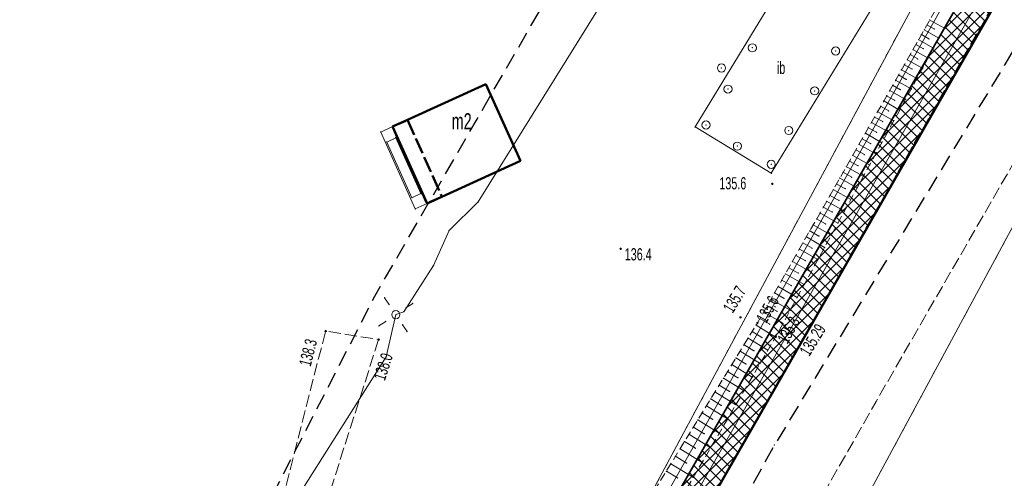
# Model space of a CAD drawing. Extents: x 6456700 to 6518119, y 5963420 to 5980059.
# Tile 90 of 256: x 6512073 to 6512134, y 5964406 to 5964434. Entities that reach past the tile are written whole.
import ezdxf
from ezdxf.enums import TextEntityAlignment as Align

# ---------------------------------------------------------------- set-up
doc = ezdxf.new("R2010")
doc.units = 0
doc.header["$MEASUREMENT"] = 0
for name, pattern in [('L_0_03', [1, 0.5, -0.5]), ('L_0_04', [1.5, 1, -0.5]), ('L_0_52', [1, 0.75, -0.25]), ('L_0_54', [1.25, 1, -0.25]), ('L_0_5A', [0.75, 0.5, -0.25])]:
    doc.linetypes.add(name, pattern=pattern)
doc.layers.get('0').update_dxf_attribs({"color": 2, "linetype": 'CONTINUOUS', "lineweight": 5})
for name, color, linetype, lineweight in [('000_Inne__niezydentyfikowane_', 7, 'CONTINUOUS', 18), ('18mm Kreska ciągła', 7, 'CONTINUOUS', 18), ('218_kontur_uzytku_gruntowego', 96, 'L_0_03', 18), ('219_dzialka_ewidencyjna', 7, 'CONTINUOUS', 18), ('312_budynek_ewidencyjny', 7, 'CONTINUOUS', 18), ('312_oznaczenie_budynku_ewidencyjnego_Atr117', 7, 'CONTINUOUS', 18), ('35mm Ciągła', 7, 'CONTINUOUS', 35), ('50mm Kreska ciągła', 7, 'CONTINUOUS', 50), ('9mm Kreska ciągła', 252, 'CONTINUOUS', 9), ('blok___nawis', 7, 'CONTINUOUS', 18), ('inna_budowla', 7, 'CONTINUOUS', 18), ('inna_budowla_Atr17', 7, 'CONTINUOUS', 18), ('jezdnia', 7, 'CONTINUOUS', 18), ('latarnia', 7, 'CONTINUOUS', 18), ('ogrodzenie_trwale', 7, 'CONTINUOUS', 18), ('pikieta_naturalna', 7, 'CONTINUOUS', 18), ('pikieta_naturalna_Atr2', 7, 'CONTINUOUS', 18), ('pikieta_sztuczna', 7, 'CONTINUOUS', 18), ('pikieta_sztuczna_Atr2', 7, 'CONTINUOUS', 18), ('przewod_elektroenergetyczny_podziemny', 7, 'CONTINUOUS', 18), ('przewod_kanalizacyjny', 7, 'CONTINUOUS', 18), ('skarpa_nieumocniona', 7, 'CONTINUOUS', 18), ('slup_przewodow_napowietrznych', 7, 'CONTINUOUS', 18), ('taras', 7, 'CONTINUOUS', 18), ('Zakres', 7, 'CONTINUOUS', 18)]:
    doc.layers.add(name, color=color, linetype=linetype, lineweight=lineweight)
doc.styles.get("Standard").update_dxf_attribs({"font": 'txt', "width": 0.75})

# ---------------------------------------------------------------- blocks, each defined once
blk = doc.blocks.new('mdcp_nowa')
at = {"layer": 'pikieta_naturalna', "linetype": 'Continuous', "lineweight": 18, "true_color": 0x000000}
for points in [[(6494850.56, 5980874.835, 1), (6494850.56, 5980874.925, 1)], [(6494841.24, 5980870.835, 1), (6494841.24, 5980870.925, 1)], [(6494848.61, 5980866.615, 1), (6494848.61, 5980866.705, 1)], [(6494849.65, 5980866.275, 1), (6494849.65, 5980866.365, 1)], [(6494823.09, 5980865.775, 1), (6494823.09, 5980865.865, 1)], [(6494826.35, 5980865.255, 1), (6494826.35, 5980865.345, 1)], [(6494850.77, 5980865.415, 1), (6494850.77, 5980865.505, 1)]]:
    blk.add_hatch(color=18, dxfattribs=at).paths.add_polyline_path(points)
at = {"layer": 'pikieta_sztuczna', "linetype": 'Continuous', "lineweight": 18, "true_color": 0x000000}
blk.add_hatch(color=18, dxfattribs=at).paths.add_polyline_path([(6494852.07, 5980864.645, 1), (6494852.07, 5980864.735, 1)])
at = {"layer": '000_Inne__niezydentyfikowane_', "linetype": 'Continuous', "lineweight": 18, "flags": 128}
for points in [[(6494860.25, 5980884.96), (6494861.15, 5980884.45)], [(6494859.91, 5980884.36), (6494860.82, 5980883.84)], [(6494860.08, 5980884.66), (6494860.54, 5980884.4)], [(6494859.57, 5980883.75), (6494860.49, 5980883.23)], [(6494859.74, 5980884.06), (6494860.2, 5980883.8)], [(6494859.22, 5980883.14), (6494860.15, 5980882.61)], [(6494859.4, 5980883.45), (6494859.86, 5980883.19)], [(6494858.87, 5980882.52), (6494859.81, 5980881.99)], [(6494859.05, 5980882.83), (6494859.51, 5980882.57)], [(6494858.51, 5980881.9), (6494859.46, 5980881.36)], [(6494858.69, 5980882.21), (6494859.16, 5980881.94)], [(6494858.33, 5980881.58), (6494858.81, 5980881.31)], [(6494857.97, 5980880.95), (6494858.45, 5980880.67)], [(6494858.15, 5980881.26), (6494859.11, 5980880.72)], [(6494857.6, 5980880.3), (6494858.09, 5980880.02)], [(6494857.79, 5980880.62), (6494858.76, 5980880.07)], [(6494857.23, 5980879.65), (6494857.73, 5980879.37)], [(6494857.42, 5980879.98), (6494858.4, 5980879.42)], [(6494856.86, 5980878.99), (6494857.36, 5980878.71)], [(6494857.05, 5980879.32), (6494858.04, 5980878.76)], [(6494856.48, 5980878.33), (6494856.99, 5980878.04)], [(6494856.67, 5980878.66), (6494857.67, 5980878.09)], [(6494856.1, 5980877.65), (6494856.61, 5980877.36)], [(6494856.29, 5980877.99), (6494857.3, 5980877.41)], [(6494855.9, 5980877.31), (6494856.93, 5980876.73)], [(6494855.51, 5980876.63), (6494856.55, 5980876.04)], [(6494855.71, 5980876.97), (6494856.23, 5980876.68)], [(6494855.12, 5980875.94), (6494856.17, 5980875.34)], [(6494855.32, 5980876.28), (6494855.84, 5980875.99)], [(6494854.72, 5980875.23), (6494855.78, 5980874.63)], [(6494854.92, 5980875.59), (6494855.45, 5980875.29)], [(6494854.52, 5980874.88), (6494855.05, 5980874.58)], [(6494854.12, 5980874.17), (6494854.66, 5980873.86)], [(6494854.32, 5980874.53), (6494855.39, 5980873.92)], [(6494853.71, 5980873.45), (6494854.25, 5980873.14)], [(6494853.91, 5980873.81), (6494855, 5980873.19)], [(6494853.5, 5980873.09), (6494854.6, 5980872.46)], [(6494853.08, 5980872.35), (6494854.19, 5980871.72)], [(6494853.29, 5980872.72), (6494853.84, 5980872.41)], [(6494852.66, 5980871.61), (6494853.78, 5980870.97)], [(6494852.87, 5980871.98), (6494853.43, 5980871.66)], [(6494852.45, 5980871.24), (6494853.01, 5980870.92)], [(6494852.02, 5980870.48), (6494852.59, 5980870.16)], [(6494852.23, 5980870.86), (6494853.37, 5980870.22)], [(6494851.8, 5980870.1), (6494852.95, 5980869.45)], [(6494851.37, 5980869.34), (6494852.53, 5980868.68)], [(6494851.59, 5980869.72), (6494852.16, 5980869.39)], [(6494850.93, 5980868.56), (6494852.1, 5980867.89)], [(6494851.15, 5980868.95), (6494851.73, 5980868.62)], [(6494850.7, 5980868.17), (6494851.29, 5980867.83)], [(6494850.25, 5980867.38), (6494850.85, 5980867.04)], [(6494850.48, 5980867.78), (6494851.67, 5980867.1)], [(6494850.03, 5980866.99), (6494851.23, 5980866.3)], [(6494849.57, 5980866.19), (6494850.76, 5980865.45)], [(6494849.8, 5980866.59), (6494850.41, 5980866.24)], [(6494849.32, 5980865.79), (6494849.93, 5980865.42)], [(6494848.83, 5980864.98), (6494849.44, 5980864.61)], [(6494849.08, 5980865.39), (6494850.29, 5980864.64)], [(6494848.58, 5980864.58), (6494849.81, 5980863.82)], [(6494848.07, 5980863.76), (6494849.32, 5980862.99)], [(6494848.33, 5980864.17), (6494848.95, 5980863.79)], [(6494847.82, 5980863.34), (6494848.45, 5980862.95)], [(6494847.56, 5980862.92), (6494848.83, 5980862.14)], [(6494847.04, 5980862.08), (6494848.33, 5980861.29)], [(6494847.3, 5980862.5), (6494847.94, 5980862.11)], [(6494846.78, 5980861.65), (6494847.43, 5980861.25)], [(6494846.25, 5980860.79), (6494846.9, 5980860.38)], [(6494846.51, 5980861.22), (6494847.82, 5980860.42)], [(6494845.98, 5980860.35), (6494847.3, 5980859.54)], [(6494845.71, 5980859.91), (6494846.38, 5980859.5)], [(6494845.16, 5980859.02), (6494845.84, 5980858.61)], [(6494845.44, 5980859.47), (6494846.78, 5980858.64)], [(6494844.89, 5980858.57), (6494846.25, 5980857.74)], [(6494844.33, 5980857.66), (6494845.71, 5980856.82)], [(6494844.61, 5980858.12), (6494845.29, 5980857.7)], [(6494844.05, 5980857.2), (6494844.74, 5980856.78)]]:
    blk.add_lwpolyline(points, dxfattribs=at)
at = {"layer": '000_Inne__niezydentyfikowane_'}
for p in [(6494860.25, 5980884.96), (6494859.91, 5980884.36), (6494860.08, 5980884.66), (6494860.54, 5980884.4), (6494861.15, 5980884.45), (6494859.57, 5980883.75), (6494859.74, 5980884.06), (6494860.2, 5980883.8), (6494860.82, 5980883.84), (6494859.22, 5980883.14), (6494859.4, 5980883.45), (6494859.86, 5980883.19), (6494860.49, 5980883.23), (6494858.87, 5980882.52), (6494859.05, 5980882.83), (6494859.51, 5980882.57), (6494860.15, 5980882.61), (6494858.51, 5980881.9), (6494858.69, 5980882.21), (6494859.16, 5980881.94), (6494859.81, 5980881.99), (6494858.33, 5980881.58), (6494858.81, 5980881.31), (6494859.46, 5980881.36), (6494857.97, 5980880.95), (6494858.15, 5980881.26), (6494859.11, 5980880.72), (6494857.6, 5980880.3), (6494857.79, 5980880.62), (6494858.45, 5980880.67), (6494858.76, 5980880.07), (6494857.23, 5980879.65), (6494857.42, 5980879.98), (6494858.09, 5980880.02), (6494856.86, 5980878.99), (6494857.05, 5980879.32), (6494857.73, 5980879.37), (6494858.4, 5980879.42), (6494856.48, 5980878.33), (6494856.67, 5980878.66), (6494857.36, 5980878.71), (6494858.04, 5980878.76), (6494856.1, 5980877.65), (6494856.29, 5980877.99), (6494856.99, 5980878.04), (6494857.67, 5980878.09), (6494855.9, 5980877.31), (6494856.61, 5980877.36), (6494857.3, 5980877.41), (6494855.51, 5980876.63), (6494855.71, 5980876.97), (6494856.23, 5980876.68), (6494856.93, 5980876.73), (6494855.12, 5980875.94), (6494855.32, 5980876.28), (6494855.84, 5980875.99), (6494856.55, 5980876.04), (6494854.72, 5980875.23), (6494854.92, 5980875.59), (6494855.45, 5980875.29), (6494856.17, 5980875.34), (6494854.52, 5980874.88), (6494855.78, 5980874.63), (6494854.12, 5980874.17), (6494854.32, 5980874.53), (6494855.05, 5980874.58), (6494853.71, 5980873.45), (6494853.91, 5980873.81), (6494854.66, 5980873.86), (6494855.39, 5980873.92), (6494853.5, 5980873.09), (6494854.25, 5980873.14), (6494855, 5980873.19), (6494853.08, 5980872.35), (6494853.29, 5980872.72), (6494853.84, 5980872.41), (6494854.6, 5980872.46), (6494852.66, 5980871.61), (6494852.87, 5980871.98), (6494853.43, 5980871.66), (6494854.19, 5980871.72), (6494852.45, 5980871.24), (6494852.02, 5980870.48), (6494852.23, 5980870.86), (6494853.01, 5980870.92), (6494853.78, 5980870.97), (6494851.8, 5980870.1), (6494852.59, 5980870.16), (6494853.37, 5980870.22), (6494851.37, 5980869.34), (6494851.59, 5980869.72), (6494852.16, 5980869.39), (6494852.95, 5980869.45), (6494850.93, 5980868.56), (6494851.15, 5980868.95), (6494851.73, 5980868.62), (6494852.53, 5980868.68), (6494850.7, 5980868.17), (6494850.25, 5980867.38), (6494850.48, 5980867.78), (6494851.29, 5980867.83), (6494852.1, 5980867.89), (6494850.03, 5980866.99), (6494850.85, 5980867.04), (6494851.67, 5980867.1), (6494849.57, 5980866.19), (6494849.8, 5980866.59), (6494850.41, 5980866.24), (6494851.23, 5980866.3), (6494849.32, 5980865.79), (6494848.83, 5980864.98), (6494849.08, 5980865.39), (6494849.93, 5980865.42), (6494850.76, 5980865.45), (6494848.58, 5980864.58), (6494849.44, 5980864.61), (6494850.29, 5980864.64), (6494848.07, 5980863.76), (6494848.33, 5980864.17), (6494848.95, 5980863.79), (6494849.81, 5980863.82), (6494847.82, 5980863.34), (6494847.56, 5980862.92), (6494848.45, 5980862.95), (6494849.32, 5980862.99), (6494847.04, 5980862.08), (6494847.3, 5980862.5), (6494847.94, 5980862.11), (6494848.83, 5980862.14), (6494846.78, 5980861.65), (6494846.25, 5980860.79), (6494846.51, 5980861.22), (6494847.43, 5980861.25), (6494848.33, 5980861.29), (6494845.98, 5980860.35), (6494846.9, 5980860.38), (6494847.82, 5980860.42), (6494845.71, 5980859.91), (6494846.38, 5980859.5), (6494847.3, 5980859.54), (6494845.16, 5980859.02), (6494845.44, 5980859.47), (6494844.89, 5980858.57), (6494845.84, 5980858.61), (6494846.78, 5980858.64), (6494844.33, 5980857.66), (6494844.61, 5980858.12), (6494845.29, 5980857.7), (6494846.25, 5980857.74), (6494844.05, 5980857.2), (6494844.74, 5980856.78), (6494845.71, 5980856.82)]:
    blk.add_point(p, dxfattribs=at)
at = {"layer": '218_kontur_uzytku_gruntowego', "lineweight": 18, "flags": 128}
for points in [[(6494883.82, 5980931.62), (6494832.03, 5980835.2)], [(6494842.44, 5980829.73), (6494868.62, 5980878.3)]]:
    blk.add_lwpolyline(points, dxfattribs=at)
at = {"layer": '219_dzialka_ewidencyjna', "color": 3, "linetype": 'Continuous', "lineweight": 18, "flags": 128}
for points in [[(6494832.03, 5980835.2), (6494883.82, 5980931.62)], [(6494868.62, 5980878.3), (6494842.44, 5980829.73)]]:
    blk.add_lwpolyline(points, dxfattribs=at)
at = {"layer": '312_budynek_ewidencyjny', "color": 7, "linetype": 'Continuous', "lineweight": 50, "flags": 128}
for points in [[(6494828.12, 5980878.81), (6494832.95, 5980881.01)], [(6494832.95, 5980881.01), (6494835.07, 5980876.3)], [(6494827.21, 5980878.4), (6494828.12, 5980878.81)], [(6494829.33, 5980873.67), (6494827.21, 5980878.4)], [(6494835.07, 5980876.3), (6494830.24, 5980874.09)], [(6494830.24, 5980874.09), (6494829.33, 5980873.67)]]:
    blk.add_lwpolyline(points, dxfattribs=at)
at = {"layer": '312_budynek_ewidencyjny'}
for p in [(6494832.95, 5980881.01), (6494832.95, 5980881.01), (6494827.21, 5980878.4), (6494827.21, 5980878.4), (6494828.12, 5980878.81), (6494828.12, 5980878.81), (6494835.07, 5980876.3), (6494835.07, 5980876.3), (6494830.24, 5980874.09), (6494830.24, 5980874.09), (6494829.33, 5980873.67), (6494829.33, 5980873.67)]:
    blk.add_point(p, dxfattribs=at)
at = {"layer": 'blok___nawis', "color": 7, "linetype": 'L_0_54', "lineweight": 50, "flags": 128}
blk.add_lwpolyline([(6494828.12, 5980878.81), (6494830.24, 5980874.09), (6494829.33, 5980873.67), (6494827.21, 5980878.4)], close=True, dxfattribs=at)
at = {"layer": 'blok___nawis'}
for p in [(6494827.21, 5980878.4), (6494828.12, 5980878.81), (6494830.24, 5980874.09), (6494829.33, 5980873.67)]:
    blk.add_point(p, dxfattribs=at)
at = {"layer": 'inna_budowla', "color": 7, "linetype": 'Continuous', "lineweight": 18, "flags": 128}
blk.add_lwpolyline([(6494856.59, 5980885.5), (6494850.5, 5980875.53), (6494845.82, 5980878.38), (6494851.9, 5980888.36)], close=True, dxfattribs=at)
at = {"layer": 'inna_budowla'}
for p in [(6494845.82, 5980878.38), (6494845.82, 5980878.38), (6494850.5, 5980875.53), (6494850.5, 5980875.53)]:
    blk.add_point(p, dxfattribs=at)
at = {"layer": 'jezdnia', "color": 7, "linetype": 'L_0_52', "lineweight": 18, "flags": 128}
for points in [[(6494800.98, 5980766.05), (6494800.28, 5980765.21), (6494799.58, 5980764.38), (6494798.86, 5980763.57), (6494798.14, 5980762.76), (6494797.4, 5980761.96), (6494796.65, 5980761.17), (6494795.56, 5980759.97), (6494794.45, 5980758.8), (6494793.3, 5980757.65), (6494792.14, 5980756.53), (6494790.94, 5980755.44), (6494789.72, 5980754.37), (6494788.47, 5980753.34), (6494787.2, 5980752.33), (6494785.91, 5980751.36), (6494784.6, 5980750.41), (6494783.26, 5980749.5), (6494781.9, 5980748.62), (6494780.52, 5980747.77), (6494779.49, 5980747.15), (6494778.44, 5980746.54), (6494777.4, 5980745.94), (6494776.34, 5980745.36), (6494775.28, 5980744.78), (6494774.21, 5980744.23), (6494773.13, 5980743.68), (6494772.05, 5980743.15), (6494770.96, 5980742.63), (6494769.86, 5980742.12), (6494768.76, 5980741.63), (6494767.65, 5980741.15), (6494766.54, 5980740.68), (6494754.8, 5980736.16), (6494735.09, 5980729.04), (6494724.78, 5980724.36), (6494723.57, 5980723.74), (6494722.37, 5980723.09), (6494721.19, 5980722.42), (6494720.02, 5980721.72), (6494718.86, 5980721.01), (6494717.72, 5980720.27), (6494716.59, 5980719.51), (6494715.47, 5980718.73), (6494714.37, 5980717.93), (6494713.29, 5980717.1), (6494712.22, 5980716.26), (6494711.16, 5980715.4), (6494710.13, 5980714.51), (6494709.11, 5980713.61), (6494707.48, 5980712.2), (6494705.88, 5980710.76), (6494704.3, 5980709.3), (6494702.75, 5980707.8), (6494701.22, 5980706.28), (6494699.72, 5980704.74), (6494698.24, 5980703.17), (6494696.79, 5980701.57), (6494695.37, 5980699.95), (6494693.98, 5980698.31), (6494692.61, 5980696.64), (6494691.28, 5980694.95), (6494689.97, 5980693.24), (6494678.42, 5980678.9), (6494663.6, 5980660.49), (6494656.62, 5980651.14), (6494655.4, 5980649.55), (6494654.2, 5980647.93), (6494653.04, 5980646.3), (6494651.91, 5980644.64), (6494650.81, 5980642.95), (6494649.75, 5980641.25), (6494648.71, 5980639.53), (6494647.72, 5980637.79), (6494646.75, 5980636.02), (6494645.82, 5980634.24), (6494644.93, 5980632.44), (6494644.07, 5980630.63), (6494643.25, 5980628.8), (6494642.46, 5980626.95), (6494642.09, 5980625.98), (6494641.74, 5980625), (6494641.4, 5980624.01), (6494641.09, 5980623.02), (6494640.79, 5980622.02), (6494640.5, 5980621.01), (6494640.24, 5980620.01), (6494639.99, 5980618.99), (6494639.76, 5980617.98), (6494639.55, 5980616.96), (6494639.36, 5980615.93), (6494639.19, 5980614.9), (6494639.03, 5980613.87), (6494638.89, 5980612.84), (6494638.61, 5980611.3), (6494638.37, 5980609.75), (6494638.16, 5980608.19), (6494638, 5980606.63), (6494637.87, 5980605.07), (6494637.78, 5980603.5), (6494637.73, 5980601.93), (6494637.72, 5980600.36), (6494637.727, 5980600.016), (6494630.507, 5980602.343), (6494630.51, 5980602.97), (6494630.54, 5980604.31), (6494630.59, 5980605.65), (6494630.67, 5980606.99), (6494630.77, 5980608.32), (6494630.9, 5980609.66), (6494631.05, 5980610.99), (6494631.23, 5980612.32), (6494631.43, 5980613.64), (6494631.66, 5980614.96), (6494631.91, 5980616.28), (6494632.19, 5980617.59), (6494632.49, 5980618.9), (6494632.82, 5980620.2), (6494633.17, 5980621.49), (6494633.52, 5980622.8), (6494633.9, 5980624.09), (6494634.3, 5980625.39), (6494634.72, 5980626.67), (6494635.16, 5980627.95), (6494635.63, 5980629.21), (6494636.12, 5980630.47), (6494636.63, 5980631.72), (6494637.17, 5980632.96), (6494637.73, 5980634.19), (6494638.31, 5980635.41), (6494638.91, 5980636.62), (6494639.53, 5980637.82), (6494640.18, 5980639.01), (6494651.91, 5980654.89), (6494659.39, 5980664.48), (6494673.45, 5980682.25), (6494686.07, 5980698.81), (6494697.34, 5980711.93), (6494704.77, 5980718.76), (6494705.95, 5980719.62), (6494707.13, 5980720.47), (6494708.32, 5980721.31), (6494709.52, 5980722.13), (6494710.73, 5980722.95), (6494711.95, 5980723.75), (6494713.17, 5980724.54), (6494714.41, 5980725.31), (6494715.65, 5980726.08), (6494716.89, 5980726.83), (6494718.15, 5980727.57), (6494719.41, 5980728.3), (6494720.68, 5980729.01), (6494721.96, 5980729.71), (6494733.02, 5980734.84), (6494752.65, 5980741.77), (6494764.04, 5980746.21), (6494765.1, 5980746.65), (6494766.15, 5980747.09), (6494767.2, 5980747.55), (6494768.24, 5980748.02), (6494769.28, 5980748.5), (6494770.32, 5980748.99), (6494771.34, 5980749.49), (6494772.37, 5980750.01), (6494773.38, 5980750.53), (6494774.39, 5980751.07), (6494775.4, 5980751.61), (6494776.4, 5980752.17), (6494777.39, 5980752.74), (6494778.56, 5980753.48), (6494779.71, 5980754.25), (6494780.85, 5980755.04), (6494781.97, 5980755.85), (6494783.08, 5980756.68), (6494784.17, 5980757.53), (6494785.24, 5980758.41), (6494786.3, 5980759.3), (6494787.34, 5980760.22), (6494788.36, 5980761.15), (6494789.36, 5980762.11), (6494790.34, 5980763.08), (6494791.31, 5980764.08), (6494792.25, 5980765.09), (6494796.57, 5980770.19), (6494801.12, 5980776.47), (6494807.76, 5980786.96), (6494824.2, 5980815.58), (6494837.02, 5980838.19), (6494852.07, 5980864.69), (6494865.45, 5980888.16), (6494878.03, 5980909.37), (6494879.23, 5980911.4), (6494880.45, 5980913.41), (6494881.7, 5980915.41), (6494882.97, 5980917.4), (6494884.25, 5980919.37), (6494885.56, 5980921.33), (6494886.89, 5980923.28), (6494888.25, 5980925.21), (6494889.62, 5980927.12), (6494891.01, 5980929.02), (6494892.43, 5980930.91), (6494893.86, 5980932.78), (6494895.32, 5980934.63), (6494896.79, 5980936.47), (6494904.42, 5980944.79), (6494917.35, 5980957.18), (6494930.46, 5980968.66), (6494934.059, 5980971.777), (6494933.221, 5980963.181), (6494926.63, 5980957.35), (6494921.6, 5980952.87), (6494901.47, 5980932.34), (6494900.03, 5980930.62), (6494898.61, 5980928.88), (6494897.21, 5980927.13), (6494895.83, 5980925.35), (6494894.48, 5980923.57), (6494893.14, 5980921.76), (6494891.83, 5980919.94), (6494890.54, 5980918.1), (6494889.28, 5980916.25), (6494888.04, 5980914.38), (6494886.82, 5980912.49), (6494885.62, 5980910.59), (6494884.45, 5980908.68), (6494883.3, 5980906.75), (6494870.77, 5980885.48), (6494856.93, 5980861.45), (6494842.16, 5980835.5), (6494829.15, 5980812.43), (6494813, 5980783.94), (6494806.11, 5980773.06), (6494805.51, 5980772.15), (6494804.9, 5980771.26), (6494804.27, 5980770.37), (6494803.64, 5980769.49), (6494802.99, 5980768.61), (6494802.33, 5980767.75), (6494801.66, 5980766.89)], [(6494826.35, 5980865.3), (6494822.62, 5980853.62), (6494818.03, 5980840.99), (6494816.76, 5980841.62), (6494810.46, 5980829.81), (6494807.1, 5980819.17), (6494805.65, 5980819.54), (6494808.99, 5980830.29), (6494815.25, 5980842.44), (6494820.06, 5980853.99), (6494823.09, 5980865.82)]]:
    blk.add_lwpolyline(points, close=True, dxfattribs=at)
at = {"layer": 'jezdnia'}
for p in [(6494823.09, 5980865.82), (6494826.35, 5980865.3), (6494852.07, 5980864.69), (6494856.93, 5980861.45)]:
    blk.add_point(p, dxfattribs=at)
at = {"layer": 'latarnia', "color": 7, "linetype": 'Continuous', "lineweight": 13, "flags": 128}
for points in [[(6494826.993, 5980867.453), (6494826.714, 5980867.867)], [(6494828.033, 5980867.247), (6494828.448, 5980867.525)], [(6494826.787, 5980866.412), (6494826.373, 5980866.133)], [(6494827.828, 5980866.206), (6494828.106, 5980865.792)]]:
    blk.add_lwpolyline(points, dxfattribs=at)
at = {"layer": 'latarnia', "color": 7, "linetype": 'Continuous', "lineweight": 13}
blk.add_circle((6494827.41, 5980866.83), 0.25, dxfattribs=at)
at = {"layer": 'latarnia'}
for p in [(6494826.714, 5980867.867), (6494826.993, 5980867.453), (6494828.448, 5980867.525), (6494827.41, 5980866.83), (6494828.033, 5980867.247), (6494826.787, 5980866.412), (6494827.828, 5980866.206), (6494826.373, 5980866.133), (6494828.106, 5980865.792)]:
    blk.add_point(p, dxfattribs=at)
at = {"layer": 'ogrodzenie_trwale'}
blk.add_point((6494848.61, 5980866.66), dxfattribs=at)
at = {"layer": 'pikieta_naturalna', "color": 7, "linetype": 'Continuous', "lineweight": 18}
for centre in [(6494850.56, 5980874.88), (6494841.24, 5980870.88), (6494848.61, 5980866.66), (6494849.65, 5980866.32), (6494823.09, 5980865.82), (6494826.35, 5980865.3), (6494850.77, 5980865.46)]:
    blk.add_circle(centre, 0.045, dxfattribs=at)
at = {"layer": 'pikieta_naturalna'}
for p in [(6494850.56, 5980874.88), (6494841.24, 5980870.88), (6494848.61, 5980866.66), (6494849.65, 5980866.32), (6494823.09, 5980865.82), (6494826.35, 5980865.3), (6494850.77, 5980865.46)]:
    blk.add_point(p, dxfattribs=at)
at = {"layer": 'pikieta_sztuczna', "color": 7, "linetype": 'Continuous', "lineweight": 18}
blk.add_circle((6494852.07, 5980864.69), 0.045, dxfattribs=at)
at = {"layer": 'pikieta_sztuczna'}
blk.add_point((6494852.07, 5980864.69), dxfattribs=at)
at = {"layer": 'przewod_elektroenergetyczny_podziemny', "color": 1, "linetype": 'Continuous', "lineweight": 18, "flags": 128}
for points in [[(6494843.74, 5980890.28), (6494843.17, 5980888.98), (6494840.6, 5980886.83), (6494832.48, 5980873.77), (6494830.69, 5980872), (6494829.73, 5980869.85), (6494827.9, 5980867.01), (6494827.41, 5980866.83)], [(6494827.41, 5980866.83), (6494826.82, 5980864.24), (6494819.61, 5980852.86), (6494814.85, 5980845.17), (6494813.43, 5980845.21), (6494814.42, 5980844.25), (6494809.99, 5980837.07)]]:
    blk.add_lwpolyline(points, dxfattribs=at)
at = {"layer": 'przewod_elektroenergetyczny_podziemny'}
for p in [(6494832.48, 5980873.77), (6494830.69, 5980872), (6494829.73, 5980869.85), (6494827.41, 5980866.83), (6494827.41, 5980866.83), (6494827.9, 5980867.01), (6494826.82, 5980864.24)]:
    blk.add_point(p, dxfattribs=at)
at = {"layer": 'przewod_kanalizacyjny', "color": 34, "linetype": 'Continuous', "lineweight": 18, "flags": 128}
blk.add_lwpolyline([(6494840.23, 5980849.06), (6494842.62, 5980853.24), (6494861.66, 5980886.89), (6494864.18, 5980891.34)], dxfattribs=at)
at = {"layer": 'skarpa_nieumocniona', "color": 7, "linetype": 'L_0_5A', "lineweight": 18, "flags": 128}
blk.add_lwpolyline([(6494881.91, 5980921.32), (6494876.04, 5980910.43), (6494863.64, 5980889), (6494850.77, 5980865.46), (6494835.42, 5980839.24), (6494822.4, 5980816.66), (6494814.44, 5980802.24), (6494812.98, 5980803.24), (6494820.83, 5980817.72), (6494833.94, 5980840.09), (6494839.46, 5980849.74), (6494849.65, 5980866.32), (6494862.85, 5980889.52), (6494875.09, 5980910.94), (6494880.86, 5980921.93), (6494886.69, 5980933.43)], close=True, dxfattribs=at)
at = {"layer": 'skarpa_nieumocniona'}
for p in [(6494849.65, 5980866.32), (6494849.65, 5980866.32), (6494850.77, 5980865.46), (6494850.77, 5980865.46)]:
    blk.add_point(p, dxfattribs=at)
at = {"layer": 'slup_przewodow_napowietrznych', "color": 7, "linetype": 'Continuous', "lineweight": 13}
for centre in [(6494849.34, 5980883.25), (6494854.46, 5980883.05), (6494847.44, 5980882.01), (6494847.84, 5980880.71), (6494853.17, 5980880.6), (6494846.49, 5980878.5), (6494851.58, 5980878.16), (6494848.42, 5980877.2), (6494850.5, 5980876.08)]:
    blk.add_circle(centre, 0.25, dxfattribs=at)
at = {"layer": 'slup_przewodow_napowietrznych'}
for p in [(6494849.34, 5980883.25), (6494854.46, 5980883.05), (6494847.44, 5980882.01), (6494847.84, 5980880.71), (6494853.17, 5980880.6), (6494846.49, 5980878.5), (6494851.58, 5980878.16), (6494848.42, 5980877.2), (6494850.5, 5980876.08)]:
    blk.add_point(p, dxfattribs=at)
at = {"layer": 'taras', "color": 7, "linetype": 'Continuous', "lineweight": 18, "flags": 128}
for points in [[(6494828.6, 5980873.34), (6494826.48, 5980878.06), (6494827.21, 5980878.4), (6494829.33, 5980873.67)], [(6494828.398, 5980874.024), (6494826.855, 5980877.449), (6494827.404, 5980877.716), (6494828.955, 5980874.277)]]:
    blk.add_lwpolyline(points, close=True, dxfattribs=at)
at = {"layer": 'taras'}
for p in [(6494827.21, 5980878.4), (6494826.48, 5980878.06), (6494827.404, 5980877.716), (6494826.855, 5980877.449), (6494828.398, 5980874.024), (6494828.955, 5980874.277), (6494829.33, 5980873.67), (6494828.6, 5980873.34)]:
    blk.add_point(p, dxfattribs=at)
at = {"layer": 'Zakres', "linetype": 'L_0_04', "lineweight": 25, "flags": 128}
blk.add_lwpolyline([(6495113.77, 5985050.22), (6495121.12, 5984877.07), (6495125.76, 5984757.87), (6495129.89, 5984649.81), (6495141.08, 5984611.3), (6495145.77, 5984544.53), (6495147.36, 5984487.27), (6495157.22, 5984392.07), (6495162.95, 5984387.45), (6495180.24, 5984384.16), (6495229.5, 5984386.61), (6495251.65, 5984373.41), (6495258.77, 5984357.12), (6495255.44, 5984330.44), (6495250.77, 5984304.39), (6495252.21, 5984282.78), (6495255.46, 5984256.45), (6495254.94, 5984238.25), (6495266.4, 5984211), (6495277.24, 5984182.33), (6495294.2, 5984133.19), (6495300.94, 5984095.37), (6495313.24, 5984037.69), (6495317.44, 5983978.18), (6495300.35, 5983922.18), (6495282.35, 5983883.38), (6495266.21, 5983862.23), (6495242.03, 5983839.67), (6495211.11, 5983816.86), (6495158.26, 5983772.66), (6495130.6, 5983651.16), (6495116.31, 5983543.43), (6495129.51, 5983346.73), (6495134.58, 5983264.71), (6495139.64, 5983186.97), (6495193.25, 5983077.94), (6495199.2, 5983041.97), (6495206.23, 5983026), (6495208.96, 5983004.88), (6495202.27, 5982979.48), (6495202.42, 5982950.13), (6495209.35, 5982897.38), (6495215.97, 5982850.34), (6495228.6, 5982809.97), (6495226.85, 5982778.82), (6495225.04, 5982750.56), (6495220.26, 5982723.37), (6495226.54, 5982679.97), (6495206.06, 5982669.48), (6495192.68, 5982657.71), (6495184.57, 5982648.65), (6495174.78, 5982624.58), (6495164.23, 5982604.61), (6495150.7, 5982588.3), (6495137.69, 5982582.43), (6495118.26, 5982573.75), (6495100.35, 5982558.42), (6495090.36, 5982544.99), (6495075.87, 5982519.06), (6495060.83, 5982499.68), (6495049.41, 5982485.49), (6495035.07, 5982459.7), (6495006.7, 5982406.64), (6494980.89, 5982351.84), (6494944.35, 5982293.29), (6494925.72, 5982250.11), (6494905.2, 5982190.37), (6494898.43, 5982153.5), (6494879.51, 5982063.89), (6494864.14, 5981992.66), (6494816.93, 5981768.61), (6494777.79, 5981577.7), (6494739.84, 5981394.72), (6494718.65, 5981297.89), (6494716.45, 5981237.31), (6494738.62, 5981208.21), (6494776.48, 5981173.06), (6494817.16, 5981137.44), (6494847.63, 5981109.8), (6494877.39, 5981077.08), (6494912.75, 5981030.55), (6494916.06, 5981014.71), (6494903.86, 5980957.01), (6494916.13, 5980953.51), (6494892.32, 5980927.59), (6494850.7, 5980858.8), (6494806.81, 5980779.89), (6494785.1, 5980753.49), (6494715.22, 5980723.29), (6494679.96, 5980686.78), (6494651.35, 5980651.29), (6494549.14, 5980683.24), (6494511.84, 5980659.66), (6494443.61, 5980630.33), (6494428.78, 5980598.6), (6494431.58, 5980579.46), (6494420.56, 5980549.76), (6494416.45, 5980528.2), (6494403.86, 5980507.16), (6494388.89, 5980482.96), (6494365.32, 5980407.99), (6494335.67, 5980315.15), (6494332.29, 5980297.41), (6494335.1, 5980278.18), (6494347.25, 5980254.84), (6494336.79, 5980250.09), (6494300.04, 5980271.34), (6494320.8, 5980301.43), (6494336.81, 5980349.17), (6494344.85, 5980380.92), (6494360.85, 5980437.13), (6494374.18, 5980476.38), (6494386.14, 5980498.84), (6494403.02, 5980528.52), (6494411.33, 5980563.19), (6494420.84, 5980586.25), (6494420.25, 5980601.11), (6494434.95, 5980635.94), (6494446.75, 5980644.99), (6494465.77, 5980647.27), (6494513.02, 5980669.46), (6494507.85, 5980679.68), (6494547.89, 5980705.83), (6494570.06, 5980691.34), (6494636.17, 5980669.05), (6494706.14, 5980756.86), (6494742.78, 5980772.58), (6494798.53, 5980814.27), (6494826.12, 5980867.97), (6494849.57, 5980908.6), (6494845.35, 5980942.01), (6494853.94, 5980970.83), (6494891.08, 5980960.54), (6494890.11, 5980965.73), (6494903.94, 5981025.69), (6494869.98, 5981070.3), (6494770.97, 5981160.58), (6494728.18, 5981200.64), (6494706.13, 5981229.56), (6494707.94, 5981299.75), (6494728.84, 5981398.1), (6494767.06, 5981580.19), (6494806.17, 5981770.55), (6494854.36, 5981994.76), (6494869.73, 5982065.97), (6494888.61, 5982155.44), (6494891.67, 5982173.95), (6494895.82, 5982197.45), (6494916.38, 5982253.72), (6494935.47, 5982297.95), (6494954.97, 5982331.67), (6494972.09, 5982356.64), (6494997.76, 5982411.14), (6495026.29, 5982464.48), (6495041.09, 5982491.09), (6495052.99, 5982505.88), (6495067.51, 5982524.6), (6495081.94, 5982550.43), (6495092.99, 5982565.28), (6495112.86, 5982582.29), (6495133.59, 5982591.55), (6495144.48, 5982596.46), (6495155.87, 5982610.19), (6495165.7, 5982628.8), (6495175.96, 5982654.03), (6495185.62, 5982664.83), (6495200.4, 5982677.82), (6495212.49, 5982688.04), (6495209.64, 5982723.43), (6495215.22, 5982750.57), (6495216.87, 5982779.54), (6495218.31, 5982809.31), (6495206.86, 5982847.92), (6495199.44, 5982894.74), (6495192.11, 5982948.71), (6495190.16, 5982979.24), (6495183.47, 5983075.16), (6495129.79, 5983184.34), (6495124.6, 5983264.07), (6495119.53, 5983346.09), (6495106.27, 5983543.75), (6495120.74, 5983652.9), (6495148.75, 5983779.42), (6495204.15, 5983826.04), (6495273.41, 5983889.36), (6495288.53, 5983927.42), (6495300.83, 5983964.69), (6495303.91, 5983980.14), (6495301.32, 5984039.55), (6495291.1, 5984093.63), (6495284.5, 5984130.67), (6495267.84, 5984178.93), (6495257.12, 5984207.3), (6495244.96, 5984236.19), (6495244.79, 5984255.42), (6495242.25, 5984281.97), (6495240.71, 5984304.95), (6495245.55, 5984331.94), (6495248.51, 5984355.64), (6495243.77, 5984366.47), (6495226.98, 5984376.47), (6495179.54, 5984374.12), (6495158.61, 5984378.09), (6495147.7, 5984386.91), (6495137.38, 5984486.61), (6495135.78, 5984544.04), (6495131.18, 5984609.54), (6495119.95, 5984648.2), (6495115.76, 5984757.49), (6495111.12, 5984876.67), (6495103.73, 5985050.93), (6495109.36, 5985081.73), (6495120.41, 5985085.88)], close=True, dxfattribs=at)
at = {"layer": 'Zakres'}
for p in [(6494826.12, 5980867.97), (6494850.7, 5980858.8)]:
    blk.add_point(p, dxfattribs=at)
at = {"layer": '312_oznaczenie_budynku_ewidencyjnego_Atr117', "color": 7, "lineweight": 20, "width": 0.66}
blk.add_text('m2', height=1, dxfattribs=at).set_placement((6494830.847, 5980879.23), align=Align.TOP_LEFT)
at = {"layer": 'inna_budowla_Atr17', "color": 7, "lineweight": 15, "width": 0.66}
blk.add_text('ib', height=0.75, dxfattribs=at).set_placement((6494850.85, 5980882.39), align=Align.TOP_LEFT)
blk.add_text('ib', height=0.75, dxfattribs=at).set_placement((6494850.85, 5980882.39), align=Align.TOP_LEFT)
at = {"layer": 'pikieta_naturalna_Atr2', "color": 7, "lineweight": 15, "width": 0.66}
for s, p in [('135.6', (6494847.31, 5980875.29)), ('136.4', (6494841.49, 5980870.92))]:
    blk.add_text(s, height=0.75, dxfattribs=at).set_placement(p, align=Align.TOP_LEFT)
for s, rotation, p in [('135.7', 58.7, (6494847.49, 5980867.26)), ('135.6', 60.5, (6494849.54, 5980866.62)), ('135.3', 61.2, (6494850.84, 5980865.34)), ('138.3', 75.6, (6494821.44, 5980863.79)), ('138.0', 72.3, (6494826.02, 5980862.95))]:
    blk.add_text(s, height=0.75, rotation=rotation, dxfattribs=at).set_placement(p, align=Align.TOP_LEFT)
at = {"layer": 'pikieta_sztuczna_Atr2', "color": 7, "lineweight": 15, "width": 0.66}
blk.add_text('135.29', height=0.75, rotation=58.6, dxfattribs=at).set_placement((6494852.2, 5980864.61), align=Align.TOP_LEFT)

msp = doc.modelspace()

# ---------------------------------------------------------------- block references
at = {"linetype": 'ByBlock'}
msp.add_blockref('mdcp_nowa', (17268.786, -16450.998), dxfattribs=at)

# ---------------------------------------------------------------- next in the draw order: hatches: boundary and pattern name
at = {"layer": '9mm Kreska ciągła'}
h = msp.add_hatch(dxfattribs=at)
h.set_pattern_fill('ANSI37', color=256, scale=4)
h.set_pattern_definition([(45, (6511919.29713, 5964205.80313), (-0.3535534, 0.3535534), []), (135, (6511919.29713, 5964205.80313), (-0.3535534, -0.3535534), [])])
edge = h.paths.add_edge_path()
edge.add_arc((6512161.116, 5964484.823), 3, 319.19731, 391.43138, ccw=False)
edge.add_arc((6512302.768, 5964368.68), 180.179, 140.67516, 150.2278)
edge.add_line((6512146.371, 5964458.149), (6512072.706, 5964329.641))
edge.add_arc((6511998.482, 5964375.659), 87.332, 292.18388, 328.20144, ccw=False)
edge.add_line((6512031.457, 5964294.792), (6512001.751, 5964283.857))
edge.add_arc((6512036.294, 5964190.013), 100, 110.20793, 142.70539)
edge.add_line((6511956.741, 5964250.604), (6511951.132, 5964243.24))
edge.add_line((6511951.132, 5964243.24), (6511943.519, 5964233.244))
edge.add_line((6511943.519, 5964233.244), (6511923.471, 5964207.866))
edge.add_arc((6511919.53, 5964210.598), 4.795, 267.2117, 325.26625, ccw=False)
edge.add_line((6511919.297, 5964205.809), (6511941.938, 5964234.47))
edge.add_line((6511941.938, 5964234.47), (6511949.542, 5964244.453))
edge.add_line((6511949.542, 5964244.453), (6511955.15, 5964251.816))
edge.add_arc((6512036.294, 5964190.013), 102, 470.20793, 502.70539, ccw=False)
edge.add_line((6512001.06, 5964285.734), (6512030.734, 5964296.657))
edge.add_arc((6511998.482, 5964375.659), 85.332, -67.79309, -31.82159)
edge.add_line((6512070.989, 5964330.666), (6512144.636, 5964459.143))
edge.add_arc((6512306.004, 5964366.643), 186, 499.92494, 510.17738, ccw=False)

# ---------------------------------------------------------------- next in the draw order: linework, layer by layer
at = {"layer": '18mm Kreska ciągła', "color": 4, "ltscale": 0.1}
msp.add_lwpolyline([(6512164.077, 5964485.309, 0.043996), (6512145.503, 5964458.646), (6512071.847, 5964330.153, -0.158361), (6512031.096, 5964295.724), (6512001.406, 5964284.796, 0.142755), (6511955.945, 5964251.21), (6511950.337, 5964243.847), (6511942.729, 5964233.857), (6511920.677, 5964205.942)], format="xyb", dxfattribs=at)
at = {"layer": '35mm Ciągła', "color": 6, "ltscale": 0.1}
msp.add_lwpolyline([(6512163.676, 5964486.388, 0.044765), (6512144.636, 5964459.143), (6512070.989, 5964330.666, -0.158257), (6512030.734, 5964296.657), (6512001.06, 5964285.734, 0.142755), (6511955.15, 5964251.816), (6511949.542, 5964244.453), (6511941.938, 5964234.47), (6511919.297, 5964205.809)], format="xyb", dxfattribs=at)
at = {"layer": '50mm Kreska ciągła', "color": 5, "ltscale": 0.1}
msp.add_lwpolyline([(6512163.387, 5964482.863, 0.041705), (6512146.371, 5964458.149), (6512072.706, 5964329.641, -0.158463), (6512031.457, 5964294.792), (6512001.751, 5964283.857, 0.142755), (6511956.741, 5964250.604), (6511951.132, 5964243.24), (6511943.519, 5964233.244), (6511923.101, 5964207.397)], format="xyb", dxfattribs=at)

doc.saveas('drawing.dxf')
